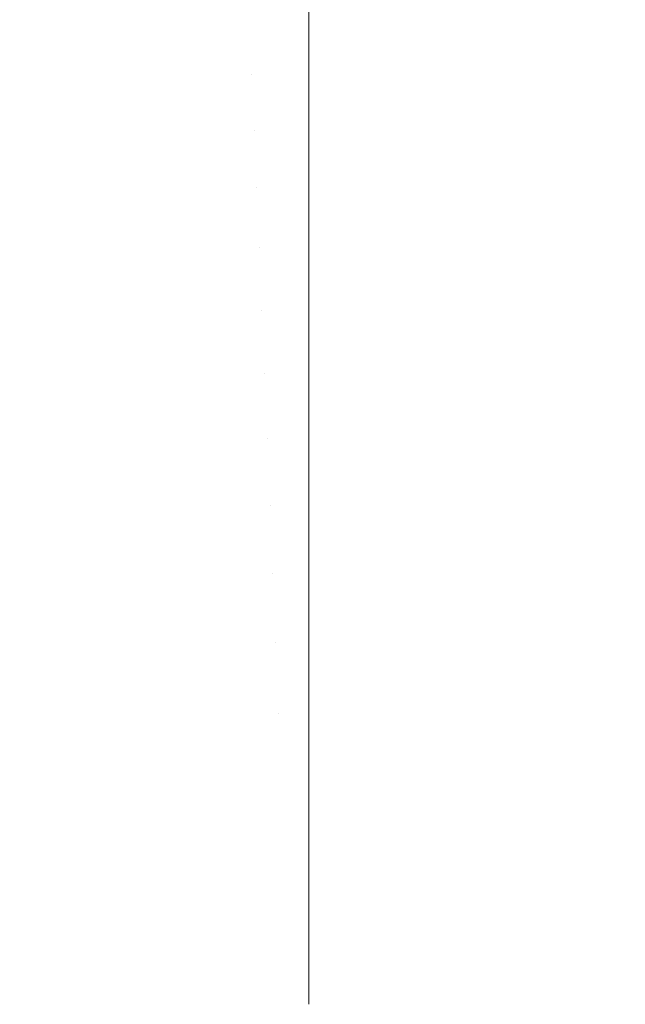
# Model space of a CAD drawing. Header units: centimetres. Extents: x -25.9 to 27.4, y -25.9 to -24.1.
# Tile 155 of 200: x 9.5562 to 9.5881, y -24.1382 to -24.0863. Entities that reach past the tile are written whole.
import ezdxf

# ---------------------------------------------------------------- set-up
doc = ezdxf.new("R2010")
doc.units = ezdxf.units.CM
doc.header["$LTSCALE"] = 2.54
doc.layers.add('Lucido design-1', color=7, linetype='Continuous')

# ---------------------------------------------------------------- blocks, each defined once
blk = doc.blocks.new('Gruppo-4-1')
at = {"color": 7, "linetype": 'Continuous', "lineweight": 9}
for points, invisible_edges in [([(9.56174, -24.084259, 707.656139), (9.564963, -24.083916, 707.656139), (9.565192, -24.086606, 707.653075), (9.562082, -24.086937, 707.653075)], 15), ([(9.564963, -24.083916, 707.656139), (9.568198, -24.083709, 707.656139), (9.568312, -24.086407, 707.653075), (9.565192, -24.086606, 707.653075)], 15), ([(9.571439, -24.084948, 707.654655), (9.571439, -24.08634, 707.653075), (9.568312, -24.086407, 707.653075), (9.568198, -24.083709, 707.656139)], 14), ([(9.558534, -24.084739, 707.656139), (9.56174, -24.084259, 707.656139), (9.562082, -24.086937, 707.653075), (9.55899, -24.0874, 707.653075)], 15), ([(9.555351, -24.085354, 707.656139), (9.558534, -24.084739, 707.656139), (9.55899, -24.0874, 707.653075), (9.55592, -24.087993, 707.653075)], 15), ([(27.271439, -24.089175, 708.391305), (27.271439, -24.086273, 708.388267), (-25.828561, -24.086273, 708.388267), (-25.828561, -24.089175, 708.391305)], 10), ([(9.562082, -24.086937, 707.653075), (9.565192, -24.086606, 707.653075), (9.565431, -24.089415, 707.650127), (9.562441, -24.089734, 707.650127)], 15), ([(9.565192, -24.086606, 707.653075), (9.568312, -24.086407, 707.653075), (9.568432, -24.089224, 707.650127), (9.565431, -24.089415, 707.650127)], 15), ([(9.568432, -24.089224, 707.650127), (9.568312, -24.086407, 707.653075), (9.571439, -24.08634, 707.653075), (9.571439, -24.087819, 707.651529)], 11), ([(27.271439, -24.08634, 707.653075), (27.271439, -24.087819, 707.651529), (9.571439, -24.087819, 707.651529), (9.571439, -24.08634, 707.653075)], 10), ([(9.55899, -24.0874, 707.653075), (9.562082, -24.086937, 707.653075), (9.562441, -24.089734, 707.650127), (9.559467, -24.090179, 707.650127)], 15), ([(9.55592, -24.087993, 707.653075), (9.55899, -24.0874, 707.653075), (9.559467, -24.090179, 707.650127), (9.556514, -24.09075, 707.650127)], 15), ([(9.571439, -24.087819, 707.651529), (9.571439, -24.08916, 707.650127), (9.568432, -24.089224, 707.650127)], 10), ([(9.571439, -24.08916, 707.650127), (9.571439, -24.087819, 707.651529), (27.271439, -24.087819, 707.651529), (27.271439, -24.08916, 707.650127)], 10), ([(9.552878, -24.088717, 707.653075), (9.55592, -24.087993, 707.653075), (9.556514, -24.09075, 707.650127), (9.553588, -24.091446, 707.650127)], 15), ([(-25.828561, -24.089175, 708.391305), (-25.828561, -24.089292, 708.391417), (27.271439, -24.089292, 708.391417), (27.271439, -24.089175, 708.391305)], 10), ([(27.271439, -24.092218, 708.394231), (27.271439, -24.089292, 708.391417), (-25.828561, -24.089292, 708.391417), (-25.828561, -24.092218, 708.394231)], 10), ([(9.565431, -24.089415, 707.650127), (9.568432, -24.089224, 707.650127), (9.568557, -24.092156, 707.6473), (9.56568, -24.092339, 707.6473)], 15), ([(9.568557, -24.092156, 707.6473), (9.568432, -24.089224, 707.650127), (9.571439, -24.08916, 707.650127), (9.571439, -24.09082, 707.648528)], 11), ([(27.271439, -24.08916, 707.650127), (27.271439, -24.09082, 707.648528), (9.571439, -24.09082, 707.648528), (9.571439, -24.08916, 707.650127)], 10), ([(9.559467, -24.090179, 707.650127), (9.562441, -24.089734, 707.650127), (9.562813, -24.092645, 707.6473), (9.559963, -24.093071, 707.6473)], 15), ([(9.562441, -24.089734, 707.650127), (9.565431, -24.089415, 707.650127), (9.56568, -24.092339, 707.6473), (9.562813, -24.092645, 707.6473)], 15), ([(9.556514, -24.09075, 707.650127), (9.559467, -24.090179, 707.650127), (9.559963, -24.093071, 707.6473), (9.557132, -24.093619, 707.6473)], 15), ([(9.553588, -24.091446, 707.650127), (9.556514, -24.09075, 707.650127), (9.557132, -24.093619, 707.6473), (9.554328, -24.094286, 707.6473)], 15), ([(9.571439, -24.09082, 707.648528), (9.571439, -24.092095, 707.6473), (9.568557, -24.092156, 707.6473)], 10), ([(9.571439, -24.092095, 707.6473), (9.571439, -24.09082, 707.648528), (27.271439, -24.09082, 707.648528), (27.271439, -24.092095, 707.6473)], 10), ([(-25.828561, -24.092218, 708.394231), (-25.828561, -24.092445, 708.394432), (27.271439, -24.092445, 708.394432), (27.271439, -24.092218, 708.394231)], 10), ([(27.271439, -24.095386, 708.39703), (27.271439, -24.092445, 708.394432), (-25.828561, -24.092445, 708.394432), (-25.828561, -24.095386, 708.39703)], 10), ([(9.562813, -24.092645, 707.6473), (9.56568, -24.092339, 707.6473), (9.565938, -24.095373, 707.644596), (9.5632, -24.095664, 707.644596)], 15), ([(9.56568, -24.092339, 707.6473), (9.568557, -24.092156, 707.6473), (9.568686, -24.095198, 707.644596), (9.565938, -24.095373, 707.644596)], 15), ([(9.568686, -24.095198, 707.644596), (9.568557, -24.092156, 707.6473), (9.571439, -24.092095, 707.6473), (9.571439, -24.093946, 707.645656)], 11), ([(27.271439, -24.092095, 707.6473), (27.271439, -24.093946, 707.645656), (9.571439, -24.093946, 707.645656), (9.571439, -24.092095, 707.6473)], 10), ([(9.559963, -24.093071, 707.6473), (9.562813, -24.092645, 707.6473), (9.5632, -24.095664, 707.644596), (9.560477, -24.096072, 707.644596)], 15), ([(9.557132, -24.093619, 707.6473), (9.559963, -24.093071, 707.6473), (9.560477, -24.096072, 707.644596), (9.557774, -24.096595, 707.644596)], 15), ([(9.554328, -24.094286, 707.6473), (9.557132, -24.093619, 707.6473), (9.557774, -24.096595, 707.644596), (9.555095, -24.097232, 707.644596)], 15), ([(9.571439, -24.093946, 707.645656), (9.571439, -24.095139, 707.644596), (9.568686, -24.095198, 707.644596)], 10), ([(9.571439, -24.095139, 707.644596), (9.571439, -24.093946, 707.645656), (27.271439, -24.093946, 707.645656), (27.271439, -24.095139, 707.644596)], 10), ([(-25.828561, -24.095386, 708.39703), (-25.828561, -24.095726, 708.397306), (27.271439, -24.095726, 708.397306), (27.271439, -24.095386, 708.39703)], 10), ([(9.5632, -24.095664, 707.644596), (9.565938, -24.095373, 707.644596), (9.566205, -24.09851, 707.642022), (9.5636, -24.098788, 707.642022)], 15), ([(9.565938, -24.095373, 707.644596), (9.568686, -24.095198, 707.644596), (9.568819, -24.098344, 707.642022), (9.566205, -24.09851, 707.642022)], 15), ([(9.568819, -24.098344, 707.642022), (9.568686, -24.095198, 707.644596), (9.571439, -24.095139, 707.644596), (9.571439, -24.09719, 707.642919)], 11), ([(27.271439, -24.095139, 707.644596), (27.271439, -24.09719, 707.642919), (9.571439, -24.09719, 707.642919), (9.571439, -24.095139, 707.644596)], 10), ([(27.271439, -24.098655, 708.399682), (27.271439, -24.095726, 708.397306), (-25.828561, -24.095726, 708.397306), (-25.828561, -24.098655, 708.399682)], 10), ([(9.557774, -24.096595, 707.644596), (9.560477, -24.096072, 707.644596), (9.561009, -24.099176, 707.642022), (9.558437, -24.099673, 707.642022)], 15), ([(9.560477, -24.096072, 707.644596), (9.5632, -24.095664, 707.644596), (9.5636, -24.098788, 707.642022), (9.561009, -24.099176, 707.642022)], 15), ([(9.555095, -24.097232, 707.644596), (9.557774, -24.096595, 707.644596), (9.558437, -24.099673, 707.642022), (9.555889, -24.100279, 707.642022)], 15), ([(9.571439, -24.09719, 707.642919), (9.571439, -24.098288, 707.642022), (9.568819, -24.098344, 707.642022)], 10), ([(9.571439, -24.098288, 707.642022), (9.571439, -24.09719, 707.642919), (27.271439, -24.09719, 707.642919), (27.271439, -24.098288, 707.642022)], 10), ([(-25.828561, -24.098655, 708.399682), (-25.828561, -24.099127, 708.40004), (27.271439, -24.099127, 708.40004), (27.271439, -24.098655, 708.399682)], 10), ([(9.5636, -24.098788, 707.642022), (9.566205, -24.09851, 707.642022), (9.566485, -24.101795, 707.639544), (9.564019, -24.102058, 707.639544)], 15), ([(9.566205, -24.09851, 707.642022), (9.568819, -24.098344, 707.642022), (9.568959, -24.101637, 707.639544), (9.566485, -24.101795, 707.639544)], 15), ([(9.568959, -24.101637, 707.639544), (9.568819, -24.098344, 707.642022), (9.571439, -24.098288, 707.642022), (9.571439, -24.100548, 707.640323)], 11), ([(27.271439, -24.098288, 707.642022), (27.271439, -24.100548, 707.640323), (9.571439, -24.100548, 707.640323), (9.571439, -24.098288, 707.642022)], 10), ([(27.271439, -24.10045, 708.401044), (27.271439, -24.099127, 708.40004), (-25.828561, -24.099127, 708.40004), (-25.828561, -24.10045, 708.401044)], 10), ([(9.558437, -24.099673, 707.642022), (9.561009, -24.099176, 707.642022), (9.561566, -24.102425, 707.639544), (9.559132, -24.102896, 707.639544)], 15), ([(9.561009, -24.099176, 707.642022), (9.5636, -24.098788, 707.642022), (9.564019, -24.102058, 707.639544), (9.561566, -24.102425, 707.639544)], 15), ([(9.555889, -24.100279, 707.642022), (9.558437, -24.099673, 707.642022), (9.559132, -24.102896, 707.639544), (9.556719, -24.103469, 707.639544)], 15), ([(9.553368, -24.100993, 707.642022), (9.555889, -24.100279, 707.642022), (9.556719, -24.103469, 707.639544), (9.554333, -24.104145, 707.639544)], 15), ([(-25.828561, -24.10045, 708.401044), (-25.828561, -24.102654, 708.402607), (27.271439, -24.102654, 708.402607), (27.271439, -24.10045, 708.401044)], 10), ([(9.571439, -24.100548, 707.640323), (9.571439, -24.101584, 707.639544), (9.568959, -24.101637, 707.639544)], 10), ([(9.571439, -24.101584, 707.639544), (9.571439, -24.100548, 707.640323), (27.271439, -24.100548, 707.640323), (27.271439, -24.101584, 707.639544)], 10), ([(9.564019, -24.102058, 707.639544), (9.566485, -24.101795, 707.639544), (9.566768, -24.105125, 707.637241), (9.564443, -24.105372, 707.637241)], 15), ([(9.566485, -24.101795, 707.639544), (9.568959, -24.101637, 707.639544), (9.569101, -24.104976, 707.637241), (9.566768, -24.105125, 707.637241)], 15), ([(9.569101, -24.104976, 707.637241), (9.568959, -24.101637, 707.639544), (9.571439, -24.101584, 707.639544), (9.571439, -24.104012, 707.637871)], 11), ([(27.271439, -24.101584, 707.639544), (27.271439, -24.104012, 707.637871), (9.571439, -24.104012, 707.637871), (9.571439, -24.101584, 707.639544)], 10), ([(9.561566, -24.102425, 707.639544), (9.564019, -24.102058, 707.639544), (9.564443, -24.105372, 707.637241), (9.562131, -24.105718, 707.637241)], 15), ([(27.271439, -24.103908, 708.403495), (27.271439, -24.102654, 708.402607), (-25.828561, -24.102654, 708.402607), (-25.828561, -24.103908, 708.403495)], 10), ([(9.559132, -24.102896, 707.639544), (9.561566, -24.102425, 707.639544), (9.562131, -24.105718, 707.637241), (9.559836, -24.106162, 707.637241)], 15), ([(9.556719, -24.103469, 707.639544), (9.559132, -24.102896, 707.639544), (9.559836, -24.106162, 707.637241), (9.557561, -24.106703, 707.637241)], 15), ([(-25.828561, -24.103908, 708.403495), (-25.828561, -24.106281, 708.405031), (27.271439, -24.106281, 708.405031), (27.271439, -24.103908, 708.403495)], 10), ([(9.554333, -24.104145, 707.639544), (9.556719, -24.103469, 707.639544), (9.557561, -24.106703, 707.637241), (9.555312, -24.10734, 707.637241)], 15), ([(9.571439, -24.104012, 707.637871), (9.571439, -24.104926, 707.637241), (9.569101, -24.104976, 707.637241)], 10), ([(9.571439, -24.104926, 707.637241), (9.571439, -24.104012, 707.637871), (27.271439, -24.104012, 707.637871), (27.271439, -24.104926, 707.637241)], 10), ([(9.569247, -24.108402, 707.635076), (9.569101, -24.104976, 707.637241), (9.571439, -24.104926, 707.637241), (9.571439, -24.107577, 707.635568)], 11), ([(27.271439, -24.104926, 707.637241), (27.271439, -24.107577, 707.635568), (9.571439, -24.107577, 707.635568), (9.571439, -24.104926, 707.637241)], 10), ([(9.562131, -24.105718, 707.637241), (9.564443, -24.105372, 707.637241), (9.564879, -24.108774, 707.635076), (9.562711, -24.109098, 707.635076)], 15), ([(9.564443, -24.105372, 707.637241), (9.566768, -24.105125, 707.637241), (9.567059, -24.108542, 707.635076), (9.564879, -24.108774, 707.635076)], 15), ([(9.566768, -24.105125, 707.637241), (9.569101, -24.104976, 707.637241), (9.569247, -24.108402, 707.635076), (9.567059, -24.108542, 707.635076)], 15), ([(9.559836, -24.106162, 707.637241), (9.562131, -24.105718, 707.637241), (9.562711, -24.109098, 707.635076), (9.560558, -24.109515, 707.635076)], 15), ([(27.271439, -24.107471, 708.405801), (27.271439, -24.106281, 708.405031), (-25.828561, -24.106281, 708.405031), (-25.828561, -24.107471, 708.405801)], 10), ([(9.557561, -24.106703, 707.637241), (9.559836, -24.106162, 707.637241), (9.560558, -24.109515, 707.635076), (9.558425, -24.110022, 707.635076)], 15), ([(9.555312, -24.10734, 707.637241), (9.557561, -24.106703, 707.637241), (9.558425, -24.110022, 707.635076), (9.556316, -24.110619, 707.635076)], 15), ([(-25.828561, -24.107471, 708.405801), (-25.828561, -24.11001, 708.407294), (27.271439, -24.11001, 708.407294), (27.271439, -24.107471, 708.405801)], 10), ([(9.553091, -24.108072, 707.637241), (9.555312, -24.10734, 707.637241), (9.556316, -24.110619, 707.635076), (9.554234, -24.111306, 707.635076)], 15), ([(9.571439, -24.107577, 707.635568), (9.571439, -24.108355, 707.635076), (9.569247, -24.108402, 707.635076)], 10), ([(9.571439, -24.108355, 707.635076), (9.571439, -24.107577, 707.635568), (27.271439, -24.107577, 707.635568), (27.271439, -24.108355, 707.635076)], 10), ([(9.564879, -24.108774, 707.635076), (9.567059, -24.108542, 707.635076), (9.567357, -24.112039, 707.633055), (9.565325, -24.112256, 707.633055)], 15), ([(9.567059, -24.108542, 707.635076), (9.569247, -24.108402, 707.635076), (9.569396, -24.111909, 707.633055), (9.567357, -24.112039, 707.633055)], 15), ([(9.569396, -24.111909, 707.633055), (9.569247, -24.108402, 707.635076), (9.571439, -24.108355, 707.635076), (9.571439, -24.111237, 707.633417)], 11), ([(27.271439, -24.108355, 707.635076), (27.271439, -24.111237, 707.633417), (9.571439, -24.111237, 707.633417), (9.571439, -24.108355, 707.635076)], 10), ([(9.562711, -24.109098, 707.635076), (9.564879, -24.108774, 707.635076), (9.565325, -24.112256, 707.633055), (9.563304, -24.112558, 707.633055)], 15), ([(9.558425, -24.110022, 707.635076), (9.560558, -24.109515, 707.635076), (9.561298, -24.112946, 707.633055), (9.55931, -24.113419, 707.633055)], 15), ([(9.560558, -24.109515, 707.635076), (9.562711, -24.109098, 707.635076), (9.563304, -24.112558, 707.633055), (9.561298, -24.112946, 707.633055)], 15), ([(27.271439, -24.111134, 708.407956), (27.271439, -24.11001, 708.407294), (-25.828561, -24.11001, 708.407294), (-25.828561, -24.111134, 708.407956)], 10), ([(9.556316, -24.110619, 707.635076), (9.558425, -24.110022, 707.635076), (9.55931, -24.113419, 707.633055), (9.557344, -24.113976, 707.633055)], 15), ([(9.554234, -24.111306, 707.635076), (9.556316, -24.110619, 707.635076), (9.557344, -24.113976, 707.633055), (9.555403, -24.114616, 707.633055)], 15), ([(-25.828561, -24.111134, 708.407956), (-25.828561, -24.113834, 708.409393), (27.271439, -24.113834, 708.409393), (27.271439, -24.111134, 708.407956)], 10), ([(9.571439, -24.111237, 707.633417), (9.571439, -24.111866, 707.633055), (9.569396, -24.111909, 707.633055)], 10), ([(9.571439, -24.111866, 707.633055), (9.571439, -24.111237, 707.633417), (27.271439, -24.111237, 707.633417), (27.271439, -24.111866, 707.633055)], 10), ([(9.565325, -24.112256, 707.633055), (9.567357, -24.112039, 707.633055), (9.567661, -24.115612, 707.631179), (9.56578, -24.115812, 707.631179)], 15), ([(9.567357, -24.112039, 707.633055), (9.569396, -24.111909, 707.633055), (9.569548, -24.115492, 707.631179), (9.567661, -24.115612, 707.631179)], 15), ([(9.569548, -24.115492, 707.631179), (9.569396, -24.111909, 707.633055), (9.571439, -24.111866, 707.633055), (9.571439, -24.114984, 707.631424)], 11), ([(27.271439, -24.111866, 707.633055), (27.271439, -24.114984, 707.631424), (9.571439, -24.114984, 707.631424), (9.571439, -24.111866, 707.633055)], 10), ([(9.561298, -24.112946, 707.633055), (9.563304, -24.112558, 707.633055), (9.56391, -24.116092, 707.631179), (9.562053, -24.116452, 707.631179)], 15), ([(9.563304, -24.112558, 707.633055), (9.565325, -24.112256, 707.633055), (9.56578, -24.115812, 707.631179), (9.56391, -24.116092, 707.631179)], 15), ([(9.55931, -24.113419, 707.633055), (9.561298, -24.112946, 707.633055), (9.562053, -24.116452, 707.631179), (9.560213, -24.116889, 707.631179)], 15), ([(9.557344, -24.113976, 707.633055), (9.55931, -24.113419, 707.633055), (9.560213, -24.116889, 707.631179), (9.558394, -24.117404, 707.631179)], 15), ([(27.271439, -24.114889, 708.409955), (27.271439, -24.113834, 708.409393), (-25.828561, -24.113834, 708.409393), (-25.828561, -24.114889, 708.409955)], 10), ([(9.555403, -24.114616, 707.633055), (9.557344, -24.113976, 707.633055), (9.558394, -24.117404, 707.631179), (9.556598, -24.117996, 707.631179)], 15), ([(9.553492, -24.115337, 707.633055), (9.555403, -24.114616, 707.633055), (9.556598, -24.117996, 707.631179), (9.554828, -24.118664, 707.631179)], 15), ([(-25.828561, -24.114889, 708.409955), (-25.828561, -24.117746, 708.411324), (27.271439, -24.117746, 708.411324), (27.271439, -24.114889, 708.409955)], 10), ([(9.571439, -24.114984, 707.631424), (9.571439, -24.115452, 707.631179), (9.569548, -24.115492, 707.631179)], 10), ([(9.571439, -24.115452, 707.631179), (9.571439, -24.114984, 707.631424), (27.271439, -24.114984, 707.631424), (27.271439, -24.115452, 707.631179)], 10), ([(9.56391, -24.116092, 707.631179), (9.56578, -24.115812, 707.631179), (9.566244, -24.119437, 707.629452), (9.564527, -24.119694, 707.629452)], 15), ([(9.56578, -24.115812, 707.631179), (9.567661, -24.115612, 707.631179), (9.567971, -24.119254, 707.629452), (9.566244, -24.119437, 707.629452)], 15), ([(9.567661, -24.115612, 707.631179), (9.569548, -24.115492, 707.631179), (9.569703, -24.119143, 707.629452), (9.567971, -24.119254, 707.629452)], 15), ([(9.569703, -24.119143, 707.629452), (9.569548, -24.115492, 707.631179), (9.571439, -24.115452, 707.631179), (9.571439, -24.118812, 707.629591)], 11), ([(27.271439, -24.115452, 707.631179), (27.271439, -24.118812, 707.629591), (9.571439, -24.118812, 707.629591), (9.571439, -24.115452, 707.631179)], 10), ([(9.562053, -24.116452, 707.631179), (9.56391, -24.116092, 707.631179), (9.564527, -24.119694, 707.629452), (9.562823, -24.120024, 707.629452)], 15), ([(9.560213, -24.116889, 707.631179), (9.562053, -24.116452, 707.631179), (9.562823, -24.120024, 707.629452), (9.561134, -24.120426, 707.629452)], 15), ([(9.558394, -24.117404, 707.631179), (9.560213, -24.116889, 707.631179), (9.561134, -24.120426, 707.629452), (9.559464, -24.120899, 707.629452)], 15), ([(27.271439, -24.118732, 708.411796), (27.271439, -24.117746, 708.411324), (-25.828561, -24.117746, 708.411324), (-25.828561, -24.118732, 708.411796)], 10), ([(9.556598, -24.117996, 707.631179), (9.558394, -24.117404, 707.631179), (9.559464, -24.120899, 707.629452), (9.557815, -24.121442, 707.629452)], 15), ([(9.554828, -24.118664, 707.631179), (9.556598, -24.117996, 707.631179), (9.557815, -24.121442, 707.629452), (9.556191, -24.122055, 707.629452)], 15), ([(-25.828561, -24.118732, 708.411796), (-25.828561, -24.121738, 708.413081), (27.271439, -24.121738, 708.413081), (27.271439, -24.118732, 708.411796)], 10), ([(9.571439, -24.118812, 707.629591), (9.571439, -24.119106, 707.629452), (9.569703, -24.119143, 707.629452)], 10), ([(9.571439, -24.119106, 707.629452), (9.571439, -24.118812, 707.629591), (27.271439, -24.118812, 707.629591), (27.271439, -24.119106, 707.629452)], 10), ([(9.564527, -24.119694, 707.629452), (9.566244, -24.119437, 707.629452), (9.566716, -24.123124, 707.627876), (9.565156, -24.123358, 707.627876)], 15), ([(9.566244, -24.119437, 707.629452), (9.567971, -24.119254, 707.629452), (9.568286, -24.122957, 707.627876), (9.566716, -24.123124, 707.627876)], 15), ([(9.567971, -24.119254, 707.629452), (9.569703, -24.119143, 707.629452), (9.569861, -24.122857, 707.627876), (9.568286, -24.122957, 707.627876)], 15), ([(9.569861, -24.122857, 707.627876), (9.569703, -24.119143, 707.629452), (9.571439, -24.119106, 707.629452), (9.571439, -24.122715, 707.627922)], 11), ([(27.271439, -24.119106, 707.629452), (27.271439, -24.122715, 707.627922), (9.571439, -24.122715, 707.627922), (9.571439, -24.119106, 707.629452)], 10), ([(9.562823, -24.120024, 707.629452), (9.564527, -24.119694, 707.629452), (9.565156, -24.123358, 707.627876), (9.563606, -24.123658, 707.627876)], 15), ([(9.559464, -24.120899, 707.629452), (9.561134, -24.120426, 707.629452), (9.562071, -24.124023, 707.627876), (9.560552, -24.124453, 707.627876)], 15), ([(9.561134, -24.120426, 707.629452), (9.562823, -24.120024, 707.629452), (9.563606, -24.123658, 707.627876), (9.562071, -24.124023, 707.627876)], 15), ([(9.557815, -24.121442, 707.629452), (9.559464, -24.120899, 707.629452), (9.560552, -24.124453, 707.627876), (9.559054, -24.124947, 707.627876)], 15), ([(9.556191, -24.122055, 707.629452), (9.557815, -24.121442, 707.629452), (9.559054, -24.124947, 707.627876), (9.557577, -24.125504, 707.627876)], 15), ([(27.271439, -24.122654, 708.413473), (27.271439, -24.121738, 708.413081), (-25.828561, -24.121738, 708.413081), (-25.828561, -24.122654, 708.413473)], 10), ([(9.554594, -24.122736, 707.629452), (9.556191, -24.122055, 707.629452), (9.557577, -24.125504, 707.627876), (9.556125, -24.126124, 707.627876)], 15), ([(-25.828561, -24.122654, 708.413473), (-25.828561, -24.125803, 708.414663), (27.271439, -24.125803, 708.414663), (27.271439, -24.122654, 708.413473)], 10), ([(9.566716, -24.123124, 707.627876), (9.568286, -24.122957, 707.627876), (9.568606, -24.126717, 707.626452), (9.567196, -24.126867, 707.626452)], 15), ([(9.568286, -24.122957, 707.627876), (9.569861, -24.122857, 707.627876), (9.570021, -24.126627, 707.626452), (9.568606, -24.126717, 707.626452)], 15), ([(9.571439, -24.122715, 707.627922), (9.571439, -24.122823, 707.627876), (9.569861, -24.122857, 707.627876)], 10), ([(9.569861, -24.122857, 707.627876), (9.571439, -24.122823, 707.627876), (9.571439, -24.126597, 707.626452), (9.570021, -24.126627, 707.626452)], 13), ([(9.571439, -24.122823, 707.627876), (9.571439, -24.122715, 707.627922), (27.271439, -24.122715, 707.627922), (27.271439, -24.122823, 707.627876)], 10), ([(27.271439, -24.122823, 707.627876), (27.271439, -24.126597, 707.626452), (9.571439, -24.126597, 707.626452), (9.571439, -24.122823, 707.627876)], 10), ([(9.563606, -24.123658, 707.627876), (9.565156, -24.123358, 707.627876), (9.565793, -24.127077, 707.626452), (9.564401, -24.127346, 707.626452)], 15), ([(9.565156, -24.123358, 707.627876), (9.566716, -24.123124, 707.627876), (9.567196, -24.126867, 707.626452), (9.565793, -24.127077, 707.626452)], 15), ([(9.560552, -24.124453, 707.627876), (9.562071, -24.124023, 707.627876), (9.563022, -24.127675, 707.626452), (9.561657, -24.128061, 707.626452)], 15), ([(9.562071, -24.124023, 707.627876), (9.563606, -24.123658, 707.627876), (9.564401, -24.127346, 707.626452), (9.563022, -24.127675, 707.626452)], 15), ([(9.559054, -24.124947, 707.627876), (9.560552, -24.124453, 707.627876), (9.561657, -24.128061, 707.626452), (9.560311, -24.128505, 707.626452)], 15), ([(9.557577, -24.125504, 707.627876), (9.559054, -24.124947, 707.627876), (9.560311, -24.128505, 707.626452), (9.558984, -24.129006, 707.626452)], 15), ([(9.556125, -24.126124, 707.627876), (9.557577, -24.125504, 707.627876), (9.558984, -24.129006, 707.626452), (9.55768, -24.129562, 707.626452)], 15), ([(27.271439, -24.12665, 708.414984), (27.271439, -24.125803, 708.414663), (-25.828561, -24.125803, 708.414663), (-25.828561, -24.12665, 708.414984)], 10), ([(9.554702, -24.126804, 707.627876), (9.556125, -24.126124, 707.627876), (9.55768, -24.129562, 707.626452), (9.5564, -24.130173, 707.626452)], 15), ([(-25.828561, -24.12665, 708.414984), (-25.828561, -24.129934, 708.416067), (27.271439, -24.129934, 708.416067), (27.271439, -24.12665, 708.414984)], 10), ([(9.567196, -24.126867, 707.626452), (9.568606, -24.126717, 707.626452), (9.56893, -24.130527, 707.625183), (9.567681, -24.13066, 707.625183)], 15), ([(9.568606, -24.126717, 707.626452), (9.570021, -24.126627, 707.626452), (9.570183, -24.130447, 707.625183), (9.56893, -24.130527, 707.625183)], 15), ([(9.570021, -24.126627, 707.626452), (9.571439, -24.126597, 707.626452), (9.571439, -24.126687, 707.626422)], 9), ([(9.571439, -24.126687, 707.626422), (9.571439, -24.13042, 707.625183), (9.570183, -24.130447, 707.625183), (9.570021, -24.126627, 707.626452)], 14), ([(27.271439, -24.126597, 707.626452), (27.271439, -24.126687, 707.626422), (9.571439, -24.126687, 707.626422), (9.571439, -24.126597, 707.626452)], 10), ([(9.571439, -24.13042, 707.625183), (9.571439, -24.126687, 707.626422), (27.271439, -24.126687, 707.626422), (27.271439, -24.13042, 707.625183)], 10), ([(9.553308, -24.127544, 707.627876), (9.554702, -24.126804, 707.627876), (9.5564, -24.130173, 707.626452), (9.555148, -24.130839, 707.626452)], 15), ([(9.564401, -24.127346, 707.626452), (9.565793, -24.127077, 707.626452), (9.56644, -24.130845, 707.625183), (9.565207, -24.131084, 707.625183)], 15), ([(9.565793, -24.127077, 707.626452), (9.567196, -24.126867, 707.626452), (9.567681, -24.13066, 707.625183), (9.56644, -24.130845, 707.625183)], 15), ([(9.561657, -24.128061, 707.626452), (9.563022, -24.127675, 707.626452), (9.563985, -24.131374, 707.625183), (9.562777, -24.131717, 707.625183)], 15), ([(9.563022, -24.127675, 707.626452), (9.564401, -24.127346, 707.626452), (9.565207, -24.131084, 707.625183), (9.563985, -24.131374, 707.625183)], 15), ([(9.560311, -24.128505, 707.626452), (9.561657, -24.128061, 707.626452), (9.562777, -24.131717, 707.625183), (9.561584, -24.13211, 707.625183)], 15), ([(9.558984, -24.129006, 707.626452), (9.560311, -24.128505, 707.626452), (9.561584, -24.13211, 707.625183), (9.560409, -24.132553, 707.625183)], 15), ([(9.55768, -24.129562, 707.626452), (9.558984, -24.129006, 707.626452), (9.560409, -24.132553, 707.625183), (9.559255, -24.133046, 707.625183)], 15), ([(9.5564, -24.130173, 707.626452), (9.55768, -24.129562, 707.626452), (9.559255, -24.133046, 707.625183), (9.558122, -24.133587, 707.625183)], 15), ([(27.271439, -24.130713, 708.416324), (27.271439, -24.129934, 708.416067), (-25.828561, -24.129934, 708.416067), (-25.828561, -24.130713, 708.416324)], 10), ([(9.555148, -24.130839, 707.626452), (9.5564, -24.130173, 707.626452), (9.558122, -24.133587, 707.625183), (9.557013, -24.134176, 707.625183)], 15), ([(-25.828561, -24.130713, 708.416324), (-25.828561, -24.134122, 708.417288), (27.271439, -24.134122, 708.417288), (27.271439, -24.130713, 708.416324)], 10), ([(9.553925, -24.131556, 707.626452), (9.555148, -24.130839, 707.626452), (9.557013, -24.134176, 707.625183), (9.55593, -24.134812, 707.625183)], 15), ([(9.565207, -24.131084, 707.625183), (9.56644, -24.130845, 707.625183), (9.567093, -24.134656, 707.624071), (9.566021, -24.134864, 707.624071)], 15), ([(9.56644, -24.130845, 707.625183), (9.567681, -24.13066, 707.625183), (9.568173, -24.134495, 707.624071), (9.567093, -24.134656, 707.624071)], 15), ([(9.567681, -24.13066, 707.625183), (9.56893, -24.130527, 707.625183), (9.569258, -24.134379, 707.624071), (9.568173, -24.134495, 707.624071)], 15), ([(9.56893, -24.130527, 707.625183), (9.570183, -24.130447, 707.625183), (9.570347, -24.13431, 707.624071), (9.569258, -24.134379, 707.624071)], 15), ([(9.570183, -24.130447, 707.625183), (9.571439, -24.13042, 707.625183), (9.571439, -24.130719, 707.625097)], 9), ([(9.571439, -24.130719, 707.625097), (9.571439, -24.134287, 707.624071), (9.570347, -24.13431, 707.624071), (9.570183, -24.130447, 707.625183)], 14), ([(27.271439, -24.13042, 707.625183), (27.271439, -24.130719, 707.625097), (9.571439, -24.130719, 707.625097), (9.571439, -24.13042, 707.625183)], 10), ([(9.571439, -24.134287, 707.624071), (9.571439, -24.130719, 707.625097), (27.271439, -24.130719, 707.625097), (27.271439, -24.134287, 707.624071)], 10), ([(9.562777, -24.131717, 707.625183), (9.563985, -24.131374, 707.625183), (9.564959, -24.135116, 707.624071), (9.563909, -24.135414, 707.624071)], 15), ([(9.563985, -24.131374, 707.625183), (9.565207, -24.131084, 707.625183), (9.566021, -24.134864, 707.624071), (9.564959, -24.135116, 707.624071)], 15), ([(9.561584, -24.13211, 707.625183), (9.562777, -24.131717, 707.625183), (9.563909, -24.135414, 707.624071), (9.562872, -24.135755, 707.624071)], 15), ([(9.560409, -24.132553, 707.625183), (9.561584, -24.13211, 707.625183), (9.562872, -24.135755, 707.624071), (9.561851, -24.136141, 707.624071)], 15), ([(9.559255, -24.133046, 707.625183), (9.560409, -24.132553, 707.625183), (9.561851, -24.136141, 707.624071), (9.560847, -24.136569, 707.624071)], 15), ([(9.558122, -24.133587, 707.625183), (9.559255, -24.133046, 707.625183), (9.560847, -24.136569, 707.624071), (9.559862, -24.13704, 707.624071)], 15), ([(9.557013, -24.134176, 707.625183), (9.558122, -24.133587, 707.625183), (9.559862, -24.13704, 707.624071), (9.558898, -24.137552, 707.624071)], 15), ([(27.271439, -24.134836, 708.41749), (27.271439, -24.134122, 708.417288), (-25.828561, -24.134122, 708.417288), (-25.828561, -24.134836, 708.41749)], 10), ([(9.55593, -24.134812, 707.625183), (9.557013, -24.134176, 707.625183), (9.558898, -24.137552, 707.624071), (9.557957, -24.138104, 707.624071)], 15), ([(9.567093, -24.134656, 707.624071), (9.568173, -24.134495, 707.624071), (9.568668, -24.138367, 707.623116), (9.567753, -24.138504, 707.623116)], 15), ([(9.568173, -24.134495, 707.624071), (9.569258, -24.134379, 707.624071), (9.569589, -24.138268, 707.623116), (9.568668, -24.138367, 707.623116)], 15), ([(9.569258, -24.134379, 707.624071), (9.570347, -24.13431, 707.624071), (9.570513, -24.13821, 707.623116), (9.569589, -24.138268, 707.623116)], 15), ([(9.570347, -24.13431, 707.624071), (9.571439, -24.134287, 707.624071), (9.571439, -24.134804, 707.623944)], 9), ([(9.571439, -24.134804, 707.623944), (9.571439, -24.13819, 707.623116), (9.570513, -24.13821, 707.623116), (9.570347, -24.13431, 707.624071)], 14), ([(27.271439, -24.134287, 707.624071), (27.271439, -24.134804, 707.623944), (9.571439, -24.134804, 707.623944), (9.571439, -24.134287, 707.624071)], 10), ([(-25.828561, -24.134836, 708.41749), (-25.828561, -24.138359, 708.418326), (27.271439, -24.138359, 708.418326), (27.271439, -24.134836, 708.41749)], 10), ([(9.554875, -24.135493, 707.625183), (9.55593, -24.134812, 707.625183), (9.557957, -24.138104, 707.624071), (9.55704, -24.138696, 707.624071)], 15), ([(9.564959, -24.135116, 707.624071), (9.566021, -24.134864, 707.624071), (9.566844, -24.138679, 707.623116), (9.565943, -24.138894, 707.623116)], 15), ([(9.566021, -24.134864, 707.624071), (9.567093, -24.134656, 707.624071), (9.567753, -24.138504, 707.623116), (9.566844, -24.138679, 707.623116)], 15), ([(9.571439, -24.13819, 707.623116), (9.571439, -24.134804, 707.623944), (27.271439, -24.134804, 707.623944), (27.271439, -24.13819, 707.623116)], 10), ([(9.553849, -24.136218, 707.625183), (9.554875, -24.135493, 707.625183), (9.55704, -24.138696, 707.624071), (9.556149, -24.139326, 707.624071)], 15), ([(9.562872, -24.135755, 707.624071), (9.563909, -24.135414, 707.624071), (9.565052, -24.139146, 707.623116), (9.564173, -24.139436, 707.623116)], 15), ([(9.563909, -24.135414, 707.624071), (9.564959, -24.135116, 707.624071), (9.565943, -24.138894, 707.623116), (9.565052, -24.139146, 707.623116)], 15), ([(9.561851, -24.136141, 707.624071), (9.562872, -24.135755, 707.624071), (9.564173, -24.139436, 707.623116), (9.563307, -24.139763, 707.623116)], 15), ([(9.559862, -24.13704, 707.624071), (9.560847, -24.136569, 707.624071), (9.562455, -24.140126, 707.623116), (9.56162, -24.140525, 707.623116)], 15), ([(9.560847, -24.136569, 707.624071), (9.561851, -24.136141, 707.624071), (9.563307, -24.139763, 707.623116), (9.562455, -24.140126, 707.623116)], 15), ([(9.558898, -24.137552, 707.624071), (9.559862, -24.13704, 707.624071), (9.56162, -24.140525, 707.623116), (9.560802, -24.140959, 707.623116)], 15), ([(9.557957, -24.138104, 707.624071), (9.558898, -24.137552, 707.624071), (9.560802, -24.140959, 707.623116), (9.560003, -24.141428, 707.623116)], 15), ([(9.55704, -24.138696, 707.624071), (9.557957, -24.138104, 707.624071), (9.560003, -24.141428, 707.623116), (9.559225, -24.14193, 707.623116)], 15)]:
    blk.add_3dface(points, dxfattribs=dict(at, invisible_edges=invisible_edges))

msp = doc.modelspace()

# ---------------------------------------------------------------- block references
at = {"layer": 'Lucido design-1', "color": 7}
msp.add_blockref('Gruppo-4-1', (0, 0), dxfattribs=at)

doc.saveas('drawing.dxf')
